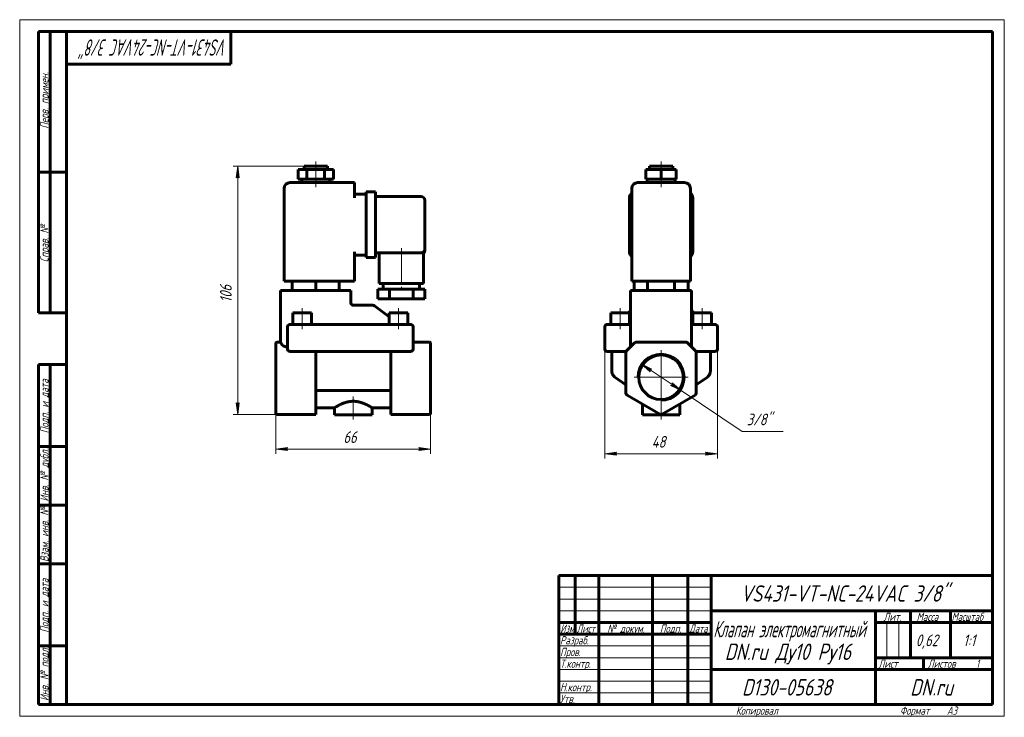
# Model space of a CAD drawing. Header units: millimetres. Extents: x 0 to 420, y 0 to 297.
import ezdxf

# ---------------------------------------------------------------- set-up
doc = ezdxf.new("R2010")
doc.units = ezdxf.units.MM
for name, pattern in [('K5LT_AXLED', [19.5, 15, -1.5, 1.5, -1.5]), ('K5LT_BASIC', [0]), ('K5LT_THIN', [0])]:
    doc.linetypes.add(name, pattern=pattern)
doc.layers.add('Системный слой', color=7, linetype='Continuous')
doc.layers.add('Системный слой (1)', color=251, linetype='Continuous', true_color=0x6c6c6c)
doc.styles.add('KDIMTEXTSTYLE', font='GOST_AU.SHX', dxfattribs={"width": 0.96, "oblique": 15, "height": 5})
doc.styles.add('KTEXTSTYLE', font='GOST_AU.SHX', dxfattribs={"width": 0.96, "height": 5})
doc.dimstyles.new('KDIMSTYLE (1.00)', dxfattribs={"dimtxt": 5, "dimasz": 1, "dimexe": 2, "dimexo": 0, "dimgap": 1, "dimtad": 1, "dimtxsty": 'KDIMTEXTSTYLE', "dimsah": 1, "dimcen": 0, "dimdle": 1, "dimadec": 0, "dimazin": 0, "dimtfac": 0.667, "dimtmove": 0, "dimatfit": 3, "dimfxl": 1, "dimtvp": 1, "dimtolj": 1, "dimtzin": 0, "dimarcsym": 0})

# ---------------------------------------------------------------- blocks, each defined once
blk = doc.blocks.new('U0')
at = {"layer": 'Системный слой (1)', "color": 150, "linetype": 'K5LT_BASIC', "lineweight": 60, "true_color": 0x0080ff}
for p, q in [((286.6, 173.33), (286.6, 173.35)), ((286.64, 173.08), (286.6, 173.33)), ((286.68, 172.98), (286.64, 173.08)), ((286.7, 172.94), (286.68, 172.98)), ((286.71, 172.92), (286.7, 172.94)), ((286.71, 172.91), (286.71, 172.92)), ((286.72, 172.91), (286.71, 172.91)), ((286.72, 172.9), (286.72, 172.91)), ((286.72, 172.89), (286.72, 172.9)), ((286.72, 172.9), (286.72, 172.9)), ((286.72, 172.9), (286.72, 172.9)), ((286.72, 172.9), (286.72, 172.9)), ((286.72, 172.9), (286.72, 172.9)), ((286.72, 172.9), (286.72, 172.9)), ((286.72, 172.9), (286.72, 172.9)), ((286.72, 172.9), (286.72, 172.9)), ((286.72, 172.9), (286.72, 172.9)), ((286.72, 172.9), (286.72, 172.9)), ((286.72, 172.9), (286.72, 172.9)), ((286.72, 172.9), (286.72, 172.9)), ((286.72, 172.9), (286.72, 172.9)), ((286.77, 172.83), (286.72, 172.89))]:
    blk.add_line(p, q, dxfattribs=at)
blk = doc.blocks.new('U1')
at = {"layer": 'Системный слой (1)', "color": 150, "linetype": 'K5LT_BASIC', "lineweight": 60, "true_color": 0x0080ff}
for p, q in [((258.6, 155.52), (258.6, 155.45)), ((258.6, 155.28), (258.6, 155.15))]:
    blk.add_line(p, q, dxfattribs=at)
blk = doc.blocks.new('U2')
at = {"layer": 'Системный слой (1)', "color": 150, "linetype": 'K5LT_BASIC', "lineweight": 60, "true_color": 0x0080ff}
for p, q in [((260.43, 172.83), (260.48, 172.89)), ((260.48, 172.89), (260.49, 172.9)), ((260.49, 172.91), (260.5, 172.92)), ((260.49, 172.9), (260.49, 172.91)), ((260.49, 172.91), (260.49, 172.91)), ((260.49, 172.9), (260.49, 172.9)), ((260.49, 172.9), (260.49, 172.9)), ((260.49, 172.9), (260.49, 172.9)), ((260.49, 172.9), (260.49, 172.9)), ((260.49, 172.9), (260.49, 172.9)), ((260.49, 172.9), (260.49, 172.9)), ((260.49, 172.9), (260.49, 172.9)), ((260.49, 172.9), (260.49, 172.9)), ((260.49, 172.9), (260.49, 172.9)), ((260.49, 172.9), (260.49, 172.9)), ((260.49, 172.9), (260.49, 172.9)), ((260.49, 172.9), (260.49, 172.9)), ((260.5, 172.92), (260.51, 172.94)), ((260.51, 172.94), (260.53, 172.98)), ((260.53, 172.98), (260.56, 173.08)), ((260.56, 173.08), (260.6, 173.33)), ((260.6, 173.33), (260.6, 173.35))]:
    blk.add_line(p, q, dxfattribs=at)
blk = doc.blocks.new('U3')
at = {"layer": 'Системный слой (1)', "color": 150, "linetype": 'K5LT_BASIC', "lineweight": 60, "true_color": 0x0080ff}
for p, q in [((288.6, 155.52), (288.6, 155.45)), ((288.6, 155.28), (288.6, 155.15))]:
    blk.add_line(p, q, dxfattribs=at)
blk = doc.blocks.new('U4')
at = {"layer": 'Системный слой (1)', "color": 150, "linetype": 'K5LT_BASIC', "lineweight": 60, "true_color": 0x0080ff}
for p, q in [((286.6, 181.57), (286.6, 173.35)), ((286.6, 173.35), (286.6, 157.57))]:
    blk.add_line(p, q, dxfattribs=at)
blk = doc.blocks.new('U5')
at = {"layer": 'Системный слой (1)', "color": 30, "linetype": 'K5LT_AXLED', "lineweight": 18, "true_color": 0xff8000}
for q in [(273.6, 156.07), (262.1, 144.57), (285.1, 144.57), (273.6, 133.07)]:
    blk.add_line((273.6, 144.57), q, dxfattribs=at)
blk = doc.blocks.new('D0')
at = {"layer": 'Системный слой (1)'}
for points in [[(249.6, 111.96), (254.6, 112.61), (254.1, 111.96), (254.6, 111.3)], [(292.6, 111.3), (297.6, 111.96), (292.6, 112.61), (293.1, 111.96)]]:
    blk.add_hatch(color=7, dxfattribs=at).paths.add_polyline_path(points)
at = {"layer": 'Системный слой (1)', "color": 7, "linetype": 'K5LT_THIN', "lineweight": 18}
for p, q in [((249.6, 161.32), (249.6, 109.96)), ((297.6, 161.32), (297.6, 109.96)), ((249.6, 111.96), (254.6, 112.61)), ((254.6, 111.3), (249.6, 111.96)), ((254.6, 112.61), (254.1, 111.96)), ((254.1, 111.96), (254.6, 111.3)), ((293.1, 111.96), (292.6, 112.61)), ((292.6, 112.61), (297.6, 111.96)), ((297.6, 111.96), (292.6, 111.3)), ((292.6, 111.3), (293.1, 111.96))]:
    blk.add_line(p, q, dxfattribs=at)
blk.add_wipeout([(269.58, 112.96), (269.58, 120.34), (277.3, 120.34), (277.3, 112.96)]).dxf.layer = 'Системный слой (1)'
blk.add_line((249.6, 111.96), (297.6, 111.96), dxfattribs=at)
at = {"layer": 'Системный слой (1)', "color": 7, "insert": (269.58, 119.54), "char_height": 5, "attachment_point": 1, "style": 'KTEXTSTYLE'}
blk.add_mtext('\\H5.0;\\W1.000;\\Q15;\\Q15;\\W0.965;48', dxfattribs=at)
blk = doc.blocks.new('KDIMARROW_01')
at = {"layer": 'Системный слой'}
blk.add_hatch(color=0, dxfattribs=at).paths.add_polyline_path([(-5, -0.66), (0, 0), (-5, 0.66), (-4.5, 0)])
at = {"layer": 'Системный слой', "color": 0, "linetype": 'K5LT_THIN', "lineweight": 18}
for p, q in [((-4.5, 0), (-5, 0.66)), ((-5, 0.66), (0, 0)), ((0, 0), (-5, -0.66)), ((-5, -0.66), (-4.5, 0))]:
    blk.add_line(p, q, dxfattribs=at)
at = {"layer": 'Системный слой (1)', "color": 0, "linetype": 'K5LT_THIN', "lineweight": 18}
blk.add_line((109.29, 144.57), (108.29, 144.57), dxfattribs=at)
blk = doc.blocks.new('D1')
at = {"layer": 'Системный слой (1)'}
for points in [[(269.61, 148.03), (265.08, 150.26), (268.87, 146.93), (268.83, 147.76)], [(282.12, 138.87), (278.33, 142.2), (278.38, 141.37), (277.6, 141.1)]]:
    blk.add_hatch(color=7, dxfattribs=at).paths.add_polyline_path(points)
at = {"layer": 'Системный слой (1)', "color": 7, "linetype": 'K5LT_THIN', "lineweight": 18}
for p, q in [((265.08, 150.26), (269.61, 148.03)), ((268.87, 146.93), (265.08, 150.26)), ((265.08, 150.26), (282.12, 138.87)), ((269.61, 148.03), (268.83, 147.76)), ((268.83, 147.76), (268.87, 146.93)), ((277.6, 141.1), (278.38, 141.37)), ((282.12, 138.87), (277.6, 141.1)), ((278.38, 141.37), (278.33, 142.2)), ((278.33, 142.2), (282.12, 138.87))]:
    blk.add_line(p, q, dxfattribs=at)
blk.add_wipeout([(310.12, 122.49), (310.12, 129.87), (323.17, 129.87), (323.17, 122.49)]).dxf.layer = 'Системный слой (1)'
for p, q in [((282.12, 138.87), (308.12, 121.49)), ((308.12, 121.49), (325.71, 121.49))]:
    blk.add_line(p, q, dxfattribs=at)
at = {"layer": 'Системный слой (1)', "color": 7, "insert": (310.12, 129.08), "char_height": 5, "attachment_point": 1, "style": 'KTEXTSTYLE'}
blk.add_mtext('\\H5.0;\\W1.000;\\Q15;\\Q15;\\W0.965;3/8"', dxfattribs=at)
blk = doc.blocks.new('U6')
at = {"layer": 'Системный слой (1)', "color": 150, "linetype": 'K5LT_BASIC', "lineweight": 60, "true_color": 0x0080ff}
for p, q in [((126.29, 131.57), (134.29, 131.57)), ((150.29, 131.57), (158.29, 131.57))]:
    blk.add_line(p, q, dxfattribs=at)
blk = doc.blocks.new('U7')
at = {"layer": 'Системный слой (1)', "color": 150, "linetype": 'K5LT_BASIC', "lineweight": 60, "true_color": 0x0080ff}
for p, q in [((172.79, 199.07), (172.79, 199.07)), ((172.79, 199.07), (172.79, 198.68)), ((172.79, 198.68), (172.79, 198.68)), ((172.79, 198.68), (172.79, 198.68))]:
    blk.add_line(p, q, dxfattribs=at)
blk = doc.blocks.new('D2')
at = {"layer": 'Системный слой (1)'}
for points in [[(109.29, 113.96), (114.29, 114.61), (113.79, 113.96), (114.29, 113.3)], [(175.29, 113.96), (170.29, 114.61), (170.79, 113.96), (170.29, 113.3)]]:
    blk.add_hatch(color=7, dxfattribs=at).paths.add_polyline_path(points)
at = {"layer": 'Системный слой (1)', "color": 7, "linetype": 'K5LT_THIN', "lineweight": 18}
for p, q in [((109.29, 129.29), (109.29, 111.96)), ((175.29, 129.29), (175.29, 111.96)), ((109.29, 113.96), (114.29, 114.61)), ((114.29, 113.3), (109.29, 113.96)), ((114.29, 114.61), (113.79, 113.96)), ((113.79, 113.96), (114.29, 113.3)), ((170.79, 113.96), (170.29, 114.61)), ((170.29, 114.61), (175.29, 113.96)), ((175.29, 113.96), (170.29, 113.3)), ((170.29, 113.3), (170.79, 113.96))]:
    blk.add_line(p, q, dxfattribs=at)
blk.add_wipeout([(138.08, 114.96), (138.08, 122.34), (146.17, 122.34), (146.17, 114.96)]).dxf.layer = 'Системный слой (1)'
blk.add_line((109.29, 113.96), (175.29, 113.96), dxfattribs=at)
at = {"layer": 'Системный слой (1)', "color": 7, "insert": (138.08, 121.54), "char_height": 5, "attachment_point": 1, "style": 'KTEXTSTYLE'}
blk.add_mtext('\\H5.0;\\W1.000;\\Q15;\\Q15;\\W0.965;66', dxfattribs=at)
blk = doc.blocks.new('D3')
at = {"layer": 'Системный слой (1)'}
for points in [[(93.69, 229.57), (93.03, 234.57), (92.37, 229.57), (93.03, 230.07)], [(93.03, 128.72), (93.69, 133.72), (93.03, 133.22), (92.37, 133.72)]]:
    blk.add_hatch(color=7, dxfattribs=at).paths.add_polyline_path(points)
at = {"layer": 'Системный слой (1)', "color": 7, "linetype": 'K5LT_THIN', "lineweight": 18}
for p, q in [((121.29, 234.57), (91.03, 234.57)), ((92.37, 229.57), (93.03, 234.57)), ((93.03, 234.57), (93.69, 229.57)), ((93.03, 230.07), (92.37, 229.57)), ((93.69, 229.57), (93.03, 230.07)), ((93.03, 128.72), (92.37, 133.72)), ((92.37, 133.72), (93.03, 133.22)), ((93.03, 133.22), (93.69, 133.72)), ((93.69, 133.72), (93.03, 128.72)), ((118.04, 128.72), (91.03, 128.72))]:
    blk.add_line(p, q, dxfattribs=at)
blk.add_wipeout([(92.03, 176.43), (84.65, 176.43), (84.65, 186.44), (92.03, 186.44)]).dxf.layer = 'Системный слой (1)'
blk.add_line((93.03, 234.57), (93.03, 128.72), dxfattribs=at)
at = {"layer": 'Системный слой (1)', "color": 7, "insert": (85.45, 176.43), "char_height": 5, "attachment_point": 1, "rotation": 90, "style": 'KTEXTSTYLE'}
blk.add_mtext('\\H5.0;\\W1.000;\\Q15;\\Q15;\\W0.965;106', dxfattribs=at)
blk = doc.blocks.new('U8')
at = {"color": 7, "linetype": 'K5LT_THIN', "lineweight": 18}
for p, q in [((0, 0), (0, 297)), ((0, 297), (420, 297)), ((420, 297), (420, 0)), ((230, 55), (295, 55)), ((230, 50), (295, 50)), ((230, 45), (295, 45)), ((369.96, 25), (369.96, 40)), ((374.98, 25), (374.98, 40)), ((230, 30), (295, 30)), ((230, 25), (295, 25)), ((230, 20), (295, 20)), ((230, 15), (295, 15)), ((230, 10), (295, 10)), ((420, 0), (0, 0))]:
    blk.add_line(p, q, dxfattribs=at)
at = {"color": 150, "linetype": 'K5LT_BASIC', "lineweight": 60, "true_color": 0x0080ff}
for p, q in [((8, 172), (8, 292)), ((20, 292), (8, 292)), ((13, 172), (13, 292)), ((20, 5), (20, 292)), ((20, 292), (415, 292)), ((90, 292), (90, 278)), ((415, 292), (415, 5)), ((90, 278), (20, 278)), ((20, 232), (8, 232)), ((20, 172), (8, 172)), ((8, 5), (8, 150)), ((20, 150), (8, 150)), ((13, 5), (13, 150)), ((20, 115), (8, 115)), ((20, 90), (8, 90)), ((20, 65), (8, 65)), ((230, 60), (415, 60)), ((230, 5), (230, 60)), ((237, 35), (237, 60)), ((247, 5), (247, 60)), ((270, 5), (270, 60)), ((285, 5), (285, 60)), ((295, 5), (295, 60)), ((295, 45), (415, 45)), ((365, 5), (365, 45)), ((380, 25), (380, 45)), ((397, 25), (397, 45)), ((230, 40), (295, 40)), ((365, 40), (380, 40)), ((380, 40), (415, 40)), ((230, 35), (295, 35)), ((20, 30), (8, 30)), ((365, 25), (415, 25)), ((385.57, 20), (385.57, 25)), ((295, 20), (365, 20)), ((365, 20), (415, 20)), ((20, 5), (8, 5)), ((415, 5), (20, 5))]:
    blk.add_line(p, q, dxfattribs=at)
at = {"color": 7, "attachment_point": 1, "style": 'KTEXTSTYLE'}
for s, insert, char_height, rotation in [('\\H5.0;\\W1.000;\\Q15;\\Q15;\\W0.673;\\H7.00;VS431-VT-NC-24VAC 3/8"', (88.62, 281.64), 7, 180), ('\\H5.0;\\W1.000;\\Q15;\\Q15;\\W0.965;\\H3.50;Перв. примен.', (8.82, 250.52), 3.5, 90), ('\\H5.0;\\W1.000;\\Q15;\\Q15;\\W0.965;\\H3.50;Справ. №', (8.82, 193.63), 3.5, 90), ('\\H5.0;\\W1.000;\\Q15;\\Q15;\\W0.965;\\H3.50;Подп. и дата', (8.82, 120.66), 3.5, 90), ('\\H5.0;\\W1.000;\\Q15;\\Q15;\\W0.965;\\H3.50;Инв. № дубл.', (8.82, 91.57), 3.5, 90), ('\\H5.0;\\W1.000;\\Q15;\\Q15;\\W0.965;\\H3.50;Взам. инв. №', (8.82, 65.8), 3.5, 90), ('\\H5.0;\\W1.000;\\Q15;\\Q15;\\W0.965;\\H3.50;Подп. и дата', (8.82, 35.66), 3.5, 90), ('\\H5.0;\\W1.000;\\Q15;\\Q15;\\W0.965;\\H3.50;Инв. № подл.', (8.82, 6.57), 3.5, 90)]:
    blk.add_mtext(s, dxfattribs=dict(at, insert=insert, char_height=char_height, rotation=rotation))
for s, insert, char_height in [('\\H5.0;\\W1.000;\\Q15;\\Q15;\\W0.965;\\H7.00;VS431-VT-NC-24VAC 3/8"', (307.52, 55.86), 7), ('\\H5.0;\\W1.000;\\Q15;\\Q15;\\W0.965;\\H3.50;Лит.', (368.47, 44.18), 3.5), ('\\H5.0;\\W1.000;\\Q15;\\Q15;\\W0.965;\\H3.50;Масса', (382.58, 44.18), 3.5), ('\\H5.0;\\W1.000;\\Q15;\\Q15;\\W0.930;\\H3.50;Масштаб', (397.52, 44.18), 3.5), ('\\H5.0;\\W1.000;\\Q15;\\Q15;\\W0.784;\\H3.50;Изм.', (230.62, 39.18), 3.5), ('\\H5.0;\\W1.000;\\Q15;\\Q15;\\W0.799;\\H3.50;Лист', (237.61, 39.18), 3.5), ('\\H5.0;\\W1.000;\\Q15;\\Q15;\\W0.965;\\H3.50;№ докум.', (250.63, 39.18), 3.5), ('\\H5.0;\\W1.000;\\Q15;\\Q15;\\W0.965;\\H3.50;Подп.', (273.1, 39.18), 3.5), ('\\H5.0;\\W1.000;\\Q15;\\Q15;\\W0.799;\\H3.50;Дата', (285.61, 39.18), 3.5), ('\\H5.0;\\W1.000;\\Q15;\\Q15;\\W0.672;\\H7.00;Клапан электромагнитный', (295.88, 40.69), 7), ('\\H5.0;\\W1.000;\\Q15;\\Q15;\\W0.965;\\H3.50;Разраб.', (230.5, 34.18), 3.5), ('\\H5.0;\\W1.000;\\Q15;\\Q15;\\W0.965;0,62', (382.23, 34.9), 5), ('\\H5.0;\\W1.000;\\Q15;\\Q15;\\W0.965;{\\c16711680;1:1}', (402.44, 34.9), 5), ('\\H5.0;\\W1.000;\\Q15;\\Q15;\\W0.965;\\H7.00;DN.ru Ду10 Ру16', (300.76, 31.02), 7), ('\\H5.0;\\W1.000;\\Q15;\\Q15;\\W0.965;\\H3.50;Пров.', (230.5, 29.18), 3.5), ('\\H5.0;\\W1.000;\\Q15;\\Q15;\\W0.965;\\H3.50;Т.контр.', (230.5, 24.18), 3.5), ('\\H5.0;\\W1.000;\\Q15;\\Q15;\\W0.965;\\H3.50;Лист', (366.32, 24.18), 3.5), ('\\H5.0;\\W1.000;\\Q15;\\Q15;\\W0.965;\\H3.50;Листов', (387.36, 24.18), 3.5), ('\\H5.0;\\W1.000;\\Q15;\\Q15;\\W0.965;\\H3.50;1', (407.91, 24.18), 3.5), ('\\H5.0;\\W1.000;\\Q15;\\Q15;\\W0.965;\\H3.50;Н.контр.', (230.5, 14.18), 3.5), ('\\H5.0;\\W1.000;\\Q15;\\Q15;\\W0.965;\\H7.00;D130-05638', (308.08, 15.86), 7), ('\\H5.0;\\W1.000;\\Q15;\\Q15;\\W0.965;\\H7.00;DN.ru', (379.84, 15.86), 7), ('\\H5.0;\\W1.000;\\Q15;\\Q15;\\W0.965;\\H3.50;Утв.', (230.5, 9.18), 3.5), ('\\H5.0;\\W1.000;\\Q15;\\Q15;\\W0.965;\\H3.50;Копировал', (305.5, 4.18), 3.5), ('\\H5.0;\\W1.000;\\Q15;\\Q15;\\W0.965;\\H3.50;Формат', (375.5, 4.18), 3.5), ('\\H5.0;\\W1.000;\\Q15;\\Q15;\\W0.965;\\H3.50;A3', (395.5, 4.18), 3.5)]:
    blk.add_mtext(s, dxfattribs=dict(at, insert=insert, char_height=char_height))

msp = doc.modelspace()

# ---------------------------------------------------------------- linework, layer by layer
at = {"layer": 'Системный слой (1)', "color": 30, "linetype": 'K5LT_AXLED', "lineweight": 18, "true_color": 0xff8000}
for p, q in [((126.294, 231.065), (126.294, 236.565)), ((273.603, 231.065), (273.603, 236.565)), ((126.294, 225.565), (126.294, 231.065)), ((273.603, 225.565), (273.603, 231.065)), ((162.794, 199.565), (162.794, 180.065)), ((120.544, 165.065), (120.544, 174.065)), ((161.544, 165.065), (161.544, 174.065)), ((256.103, 165.065), (256.103, 174.065)), ((291.103, 165.065), (291.103, 174.065)), ((142.294, 136.318), (142.294, 126.565)), ((273.603, 126.565), (273.603, 136.318))]:
    msp.add_line(p, q, dxfattribs=at)
at = {"layer": 'Системный слой (1)', "color": 150, "linetype": 'K5LT_BASIC', "lineweight": 60, "true_color": 0x0080ff}
for p, q in [((118.794, 229.065), (118.794, 233.065)), ((118.794, 233.065), (122.544, 233.065)), ((121.294, 234.565), (131.294, 234.565)), ((121.294, 233.065), (121.294, 234.565)), ((122.544, 233.065), (130.044, 233.065)), ((122.544, 229.065), (122.544, 233.065)), ((130.044, 233.065), (133.794, 233.065)), ((130.044, 229.065), (130.044, 233.065)), ((131.294, 233.065), (131.294, 234.565)), ((133.794, 229.065), (133.794, 233.065)), ((267.108, 233.065), (273.603, 233.065)), ((267.108, 229.065), (267.108, 233.065)), ((268.603, 234.565), (278.603, 234.565)), ((268.603, 233.065), (268.603, 234.565)), ((273.603, 229.065), (273.603, 233.065)), ((273.603, 233.065), (280.098, 233.065)), ((278.603, 233.065), (278.603, 234.565)), ((280.098, 229.065), (280.098, 233.065)), ((142.794, 227.565), (115.294, 227.565)), ((118.794, 229.065), (122.544, 229.065)), ((120.294, 227.565), (120.294, 229.065)), ((122.544, 229.065), (130.044, 229.065)), ((130.044, 229.065), (133.794, 229.065)), ((132.294, 227.565), (132.294, 229.065)), ((142.794, 227.565), (142.794, 225.065)), ((283.603, 227.565), (263.603, 227.565)), ((267.108, 229.065), (273.603, 229.065)), ((267.603, 227.565), (267.603, 229.065)), ((273.603, 229.065), (280.098, 229.065)), ((279.603, 227.565), (279.603, 229.065)), ((112.794, 185.565), (112.794, 225.065)), ((142.794, 221.065), (142.794, 225.065)), ((147.794, 221.065), (147.794, 223.565)), ((147.794, 223.565), (151.794, 223.565)), ((151.794, 223.565), (151.794, 221.065)), ((261.103, 185.565), (261.103, 225.065)), ((286.103, 185.565), (286.103, 225.065)), ((142.794, 222.565), (147.794, 222.565)), ((147.794, 221.065), (147.794, 198.065)), ((151.794, 221.565), (171.294, 221.565)), ((151.794, 221.065), (151.794, 198.065)), ((172.794, 220.065), (172.794, 199.065)), ((260.103, 198.065), (260.103, 221.065)), ((287.103, 221.065), (287.103, 198.065)), ((142.794, 185.565), (142.794, 198.065)), ((147.794, 195.565), (147.794, 198.065)), ((151.794, 198.065), (151.794, 195.565)), ((151.794, 197.565), (171.294, 197.565)), ((153.294, 197.565), (153.294, 184.565)), ((171.294, 197.565), (172.294, 197.565)), ((172.294, 197.565), (172.294, 184.565)), ((172.794, 199.065), (172.794, 198.683)), ((172.794, 198.807), (172.794, 198.822)), ((172.794, 198.683), (172.794, 198.683)), ((172.794, 198.683), (172.794, 198.683)), ((142.794, 196.565), (147.794, 196.565)), ((147.794, 195.565), (151.794, 195.565)), ((115.294, 185.565), (112.794, 185.565)), ((115.294, 185.565), (142.794, 185.565)), ((116.294, 185.565), (116.294, 181.565)), ((126.294, 185.565), (126.294, 181.565)), ((136.294, 185.565), (136.294, 181.565)), ((263.603, 185.565), (261.103, 185.565)), ((262.056, 185.565), (262.056, 181.565)), ((263.603, 185.565), (283.603, 185.565)), ((267.829, 185.565), (267.829, 181.565)), ((279.376, 185.565), (279.376, 181.565)), ((286.103, 185.565), (283.603, 185.565)), ((285.15, 185.565), (285.15, 181.565)), ((111.294, 181.565), (111.294, 159.565)), ((111.294, 181.565), (113.794, 181.565)), ((138.794, 181.565), (113.794, 181.565)), ((138.794, 181.565), (141.294, 181.565)), ((141.294, 181.565), (141.294, 176.055)), ((152.794, 182.065), (152.794, 178.065)), ((157.794, 182.065), (152.794, 182.065)), ((172.294, 184.565), (153.294, 184.565)), ((155.044, 184.565), (155.044, 182.065)), ((167.794, 182.065), (157.794, 182.065)), ((157.794, 182.065), (157.794, 178.065)), ((167.794, 182.065), (167.794, 178.065)), ((172.794, 182.065), (167.794, 182.065)), ((170.544, 184.565), (170.544, 182.065)), ((172.794, 182.065), (172.794, 178.065)), ((260.603, 181.565), (263.103, 181.565)), ((260.603, 181.565), (260.603, 157.565)), ((284.103, 181.565), (263.103, 181.565)), ((284.103, 181.565), (286.603, 181.565)), ((157.794, 178.065), (152.794, 178.065)), ((167.794, 178.065), (157.794, 178.065)), ((172.794, 178.065), (167.794, 178.065)), ((141.294, 176.21), (141.294, 176.055)), ((141.294, 176.055), (141.294, 176.055)), ((141.294, 176.055), (141.294, 176.055)), ((142.294, 175.275), (142.294, 175.275)), ((150.706, 175.275), (142.294, 175.275)), ((151.312, 175.071), (157.544, 170.325)), ((260.487, 172.902), (259.388, 172.065)), ((286.719, 172.902), (287.817, 172.065)), ((116.544, 172.065), (124.544, 172.065)), ((116.544, 167.065), (116.544, 172.065)), ((124.544, 167.065), (124.544, 172.065)), ((157.544, 167.065), (157.544, 172.065)), ((157.544, 172.065), (165.544, 172.065)), ((165.544, 167.065), (165.544, 172.065)), ((252.103, 172.065), (260.103, 172.065)), ((252.103, 167.065), (252.103, 172.065)), ((260.103, 167.065), (260.103, 172.065)), ((287.103, 172.065), (295.103, 172.065)), ((287.103, 167.065), (287.103, 172.065)), ((295.103, 167.065), (295.103, 172.065)), ((114.294, 166.065), (114.294, 156.565)), ((115.294, 167.065), (117.294, 167.065)), ((164.794, 167.065), (117.294, 167.065)), ((164.794, 167.065), (166.794, 167.065)), ((167.794, 156.565), (167.794, 166.065)), ((249.603, 166.065), (249.603, 156.565)), ((250.603, 167.065), (252.603, 167.065)), ((252.603, 167.065), (260.603, 167.065)), ((286.603, 167.065), (294.603, 167.065)), ((294.603, 167.065), (296.603, 167.065)), ((297.603, 166.065), (297.603, 156.565)), ((109.294, 158.919), (109.294, 159.065)), ((109.294, 155.505), (109.294, 158.919)), ((109.294, 155.151), (109.294, 155.505)), ((111.295, 159.565), (109.794, 159.565)), ((113.794, 157.565), (114.294, 157.565)), ((117.294, 155.565), (115.294, 155.565)), ((117.294, 155.565), (164.794, 155.565)), ((126.294, 137.803), (126.294, 155.565)), ((158.294, 137.803), (158.294, 155.565)), ((166.794, 155.565), (164.794, 155.565)), ((167.794, 159.565), (174.794, 159.565)), ((175.294, 159.065), (175.294, 158.919)), ((175.294, 155.505), (175.294, 158.919)), ((175.294, 155.505), (175.294, 155.151)), ((252.603, 155.565), (250.603, 155.565)), ((252.603, 155.565), (252.603, 147.09)), ((252.603, 155.565), (258.603, 155.565)), ((258.603, 155.565), (258.892, 155.855)), ((258.603, 155.565), (258.603, 155.151)), ((262.31, 159.272), (258.896, 155.858)), ((284.189, 159.565), (263.017, 159.565)), ((288.31, 155.858), (284.896, 159.272)), ((288.603, 155.565), (288.313, 155.855)), ((288.603, 155.565), (288.603, 155.565)), ((288.603, 155.565), (288.603, 155.151)), ((288.603, 155.565), (294.603, 155.565)), ((294.603, 155.565), (294.603, 147.09)), ((296.603, 155.565), (294.603, 155.565)), ((109.294, 137.803), (109.294, 155.151)), ((175.294, 137.803), (175.294, 155.151)), ((258.603, 155.151), (258.603, 137.803)), ((288.603, 137.803), (288.603, 155.151)), ((258.603, 141.265), (253.861, 144.647)), ((293.345, 144.647), (288.603, 141.265)), ((127.305, 138.917), (157.282, 138.917)), ((109.294, 137.37), (109.294, 137.803)), ((109.294, 129.287), (109.294, 137.37)), ((126.294, 137.803), (126.294, 136.937)), ((126.294, 128.854), (126.294, 136.937)), ((158.294, 136.937), (158.294, 137.803)), ((158.294, 128.854), (158.294, 136.937)), ((175.294, 137.803), (175.294, 137.37)), ((175.294, 129.287), (175.294, 137.37)), ((259.103, 136.937), (273.103, 128.854)), ((274.103, 128.854), (288.103, 136.937)), ((134.294, 131.565), (134.294, 128.565)), ((150.294, 131.565), (150.294, 128.565)), ((265.603, 133.184), (265.603, 128.565)), ((281.603, 133.184), (281.603, 128.565)), ((109.294, 129.22), (109.294, 129.287)), ((109.794, 128.72), (126.294, 128.72)), ((126.294, 128.854), (126.294, 128.72)), ((150.294, 128.565), (134.294, 128.565)), ((158.294, 128.72), (158.294, 128.854)), ((158.294, 128.72), (174.794, 128.72)), ((175.294, 129.287), (175.294, 129.22)), ((281.603, 128.565), (265.603, 128.565))]:
    msp.add_line(p, q, dxfattribs=at)
msp.add_circle((273.603, 144.565), 9.5, dxfattribs=at)
for centre, radius, start, end in [((115.294, 225.065), 2.5, 90, 180), ((263.603, 225.065), 2.5, 90, 180), ((283.603, 225.065), 2.5, 0, 90), ((262.603, 221.065), 2.5, 126.8699, 180), ((284.603, 221.065), 2.5, 0, 53.1301), ((171.294, 220.065), 1.5, 0, 90), ((171.294, 199.065), 1.5, 270, 0), ((171.294, 199.065), 1.5, 270.44711, 0), ((171.294, 198.683), 1.5, 311.81031, 0), ((262.603, 198.065), 2.5, 180, 233.1301), ((284.603, 198.065), 2.5, 306.8699, 0), ((142.294, 176.275), 1, 180, 270), ((150.706, 174.275), 1, 52.70853, 90), ((115.294, 166.065), 1, 90, 180), ((166.794, 166.065), 1, 0, 90), ((250.603, 166.065), 1, 90, 180), ((296.603, 166.065), 1, 0, 90), ((109.794, 159.065), 0.5, 90, 180), ((115.294, 156.565), 1, 180, 270), ((166.794, 156.565), 1, 270, 0), ((174.794, 159.065), 0.5, 0, 90), ((250.603, 156.565), 1, 180, 270), ((259.603, 155.151), 1, 135, 180), ((263.017, 158.565), 1, 90, 135), ((284.189, 158.565), 1, 45, 90), ((287.603, 155.151), 1, 0, 45), ((296.603, 156.565), 1, 270, 0), ((259.603, 137.803), 1, 180, 240), ((287.603, 137.803), 1, 300, 0), ((109.794, 129.22), 0.5, 180, 270), ((174.794, 129.22), 0.5, 270, 0), ((273.603, 129.72), 1, 240, 300)]:
    msp.add_arc(centre, radius, start, end, dxfattribs=at)
at = {"layer": 'Системный слой (1)', "color": 7, "linetype": 'K5LT_THIN', "lineweight": 18}
msp.add_arc((273.603, 144.565), 10.247, 270, 180, dxfattribs=at)
at = {"layer": 'Системный слой (1)', "color": 150, "linetype": 'K5LT_BASIC', "lineweight": 60, "true_color": 0x0080ff}
for start_param, end_param in [(0.0004646, 0.0005387), (0, 0.0002688), (0.0002688, 0.0004646)]:
    msp.add_ellipse((142.294, 176.055), major_axis=(-1, 0), ratio=0.8913849, start_param=start_param, end_param=end_param, dxfattribs=at)
for points, knots in [([(172.794, 198.683), (172.794, 198.683), (172.794, 198.683), (172.794, 198.679), (172.794, 198.675), (172.793, 198.667), (172.793, 198.663), (172.793, 198.65), (172.793, 198.641), (172.792, 198.616), (172.791, 198.599), (172.788, 198.548), (172.784, 198.514), (172.771, 198.415), (172.758, 198.35), (172.722, 198.221), (172.7, 198.158), (172.648, 198.035), (172.618, 197.975), (172.549, 197.86), (172.511, 197.805), (172.428, 197.7), (172.384, 197.651), (172.329, 197.598), (172.322, 197.592), (172.314, 197.584), (172.313, 197.583), (172.306, 197.577), (172.3, 197.571), (172.294, 197.565)], [0.0015295, 0.0015295, 0.0015295, 0.0015295, 0.0061182, 0.0061182, 0.146493, 0.146493, 0.2975747, 0.2975747, 0.599738, 0.599738, 1.2040646, 1.2040646, 2.4127178, 2.4127178, 4.7757915, 4.7757915, 7.1589078, 7.1589078, 9.54946, 9.54946, 11.9358385, 11.9358385, 14.3022232, 14.3022232, 14.6500446, 14.6500446, 14.6901943, 14.6901943, 14.9968073, 14.9968073, 14.9968073, 14.9968073]), ([(172.794, 198.683), (172.794, 198.683), (172.794, 198.683), (172.794, 198.679), (172.794, 198.675), (172.793, 198.667), (172.793, 198.662), (172.793, 198.658), (172.793, 198.658), (172.793, 198.648), (172.793, 198.639), (172.792, 198.612), (172.791, 198.594), (172.787, 198.54), (172.783, 198.504), (172.769, 198.402), (172.755, 198.337), (172.718, 198.209), (172.696, 198.146), (172.642, 198.023), (172.611, 197.963), (172.542, 197.849), (172.503, 197.794), (172.419, 197.69), (172.374, 197.641), (172.323, 197.592), (172.319, 197.588), (172.311, 197.581), (172.307, 197.577), (172.303, 197.574)], [0.0042382, 0.0042382, 0.0042382, 0.0042382, 0.0127147, 0.0127147, 0.1526946, 0.1526946, 0.3017981, 0.3017981, 0.3138657, 0.3138657, 0.636208, 0.636208, 1.2808924, 1.2808924, 2.5702613, 2.5702613, 4.9372312, 4.9372312, 7.3230303, 7.3230303, 9.7140965, 9.7140965, 12.1012467, 12.1012467, 14.4681782, 14.4681782, 14.6506356, 14.6506356, 14.8464861, 14.8464861, 14.8464861, 14.8464861]), ([(172.794, 198.683), (172.794, 198.676), (172.794, 198.669), (172.793, 198.655), (172.793, 198.647), (172.793, 198.631), (172.792, 198.623), (172.792, 198.608), (172.791, 198.6), (172.79, 198.583), (172.79, 198.574), (172.789, 198.566)], [0, 0, 0, 0, 0.8773534, 0.8773534, 1.8773534, 1.8773534, 2.8773534, 2.8773534, 3.8773534, 3.8773534, 5, 5, 5, 5]), ([(172.794, 198.683), (172.794, 198.676), (172.794, 198.669), (172.793, 198.655), (172.793, 198.647), (172.793, 198.631), (172.792, 198.623), (172.792, 198.607), (172.791, 198.599), (172.79, 198.583), (172.79, 198.574), (172.789, 198.565)], [0, 0, 0, 0, 0.8742674, 0.8742674, 1.8742674, 1.8742674, 2.8742674, 2.8742674, 3.8742674, 3.8742674, 5, 5, 5, 5]), ([(141.294, 176.275), (141.294, 176.273), (141.294, 176.271), (141.294, 176.267), (141.294, 176.265), (141.294, 176.26), (141.294, 176.258), (141.294, 176.254), (141.294, 176.252), (141.294, 176.248), (141.294, 176.246), (141.294, 176.244)], [0, 0, 0, 0, 0.4, 0.4, 0.8, 0.8, 1.2, 1.2, 1.6, 1.6, 2, 2, 2, 2]), ([(142.294, 175.275), (142.248, 175.275), (142.202, 175.278), (142.111, 175.291), (142.066, 175.3), (141.976, 175.325), (141.933, 175.341), (141.847, 175.379), (141.805, 175.401), (141.726, 175.451), (141.687, 175.478), (141.615, 175.539), (141.58, 175.573), (141.516, 175.644), (141.487, 175.682), (141.434, 175.762), (141.41, 175.804), (141.37, 175.89), (141.352, 175.934), (141.333, 175.996), (141.328, 176.013), (141.321, 176.041), (141.319, 176.052), (141.316, 176.066), (141.315, 176.071), (141.311, 176.087), (141.309, 176.1), (141.302, 176.144), (141.298, 176.175), (141.295, 176.22), (141.294, 176.234), (141.294, 176.257), (141.294, 176.266), (141.294, 176.275)], [0, 0, 0, 0, 1.6624192, 1.6624192, 3.3349157, 3.3349157, 5.0249818, 5.0249818, 6.7270673, 6.7270673, 8.4343305, 8.4343305, 10.1659047, 10.1659047, 11.9074943, 11.9074943, 13.6438397, 13.6438397, 15.3628677, 15.3628677, 16.0056146, 16.0056146, 16.4033081, 16.4033081, 16.5598581, 16.5598581, 17.0217443, 17.0217443, 18.1702238, 18.1702238, 18.6626588, 18.6626588, 19, 19, 19, 19]), ([(111.423, 159.272), (111.421, 159.278), (111.417, 159.288), (111.412, 159.303), (111.407, 159.318), (111.402, 159.332), (111.397, 159.346), (111.392, 159.359), (111.387, 159.372), (111.382, 159.385), (111.377, 159.397), (111.372, 159.41), (111.366, 159.425), (111.358, 159.443), (111.35, 159.463), (111.342, 159.481), (111.334, 159.497), (111.327, 159.512), (111.319, 159.529), (111.31, 159.545), (111.303, 159.557), (111.298, 159.564), (111.296, 159.565), (111.295, 159.565)], [0, 0, 0, 0, 0.0292172, 0.0580562, 0.0866288, 0.1147828, 0.1427663, 0.1704726, 0.1980395, 0.2253545, 0.2525879, 0.2825013, 0.3151604, 0.3624693, 0.4216852, 0.4807683, 0.5279377, 0.5796443, 0.6515114, 0.7415329, 0.8313889, 0.916829, 1, 1, 1, 1]), ([(253.861, 144.647), (253.86, 144.648), (253.859, 144.648), (253.852, 144.653), (253.845, 144.658), (253.83, 144.669), (253.822, 144.675), (253.798, 144.693), (253.782, 144.705), (253.734, 144.743), (253.702, 144.768), (253.609, 144.846), (253.549, 144.901), (253.397, 145.052), (253.308, 145.152), (253.144, 145.365), (253.069, 145.477), (252.935, 145.711), (252.875, 145.833), (252.773, 146.084), (252.731, 146.213), (252.664, 146.474), (252.639, 146.606), (252.61, 146.85), (252.603, 146.961), (252.603, 147.078), (252.603, 147.084), (252.603, 147.09)], [0.0044965, 0.0044965, 0.0044965, 0.0044965, 0.017986, 0.017986, 0.178024, 0.178024, 0.3695374, 0.3695374, 0.7525644, 0.7525644, 1.5186183, 1.5186183, 3.050726, 3.050726, 5.5772136, 5.5772136, 8.1265174, 8.1265174, 10.6872087, 10.6872087, 13.2430992, 13.2430992, 15.7874058, 15.7874058, 17.8878391, 17.8878391, 17.9990735, 17.9990735, 17.9990735, 17.9990735]), ([(293.345, 144.647), (293.345, 144.648), (293.346, 144.648), (293.353, 144.653), (293.36, 144.658), (293.375, 144.669), (293.383, 144.675), (293.408, 144.693), (293.424, 144.705), (293.472, 144.743), (293.504, 144.768), (293.597, 144.846), (293.656, 144.901), (293.809, 145.052), (293.897, 145.152), (294.061, 145.365), (294.136, 145.477), (294.271, 145.711), (294.33, 145.833), (294.432, 146.084), (294.475, 146.213), (294.542, 146.474), (294.567, 146.606), (294.595, 146.85), (294.602, 146.961), (294.603, 147.078), (294.603, 147.084), (294.603, 147.09)], [0.0044965, 0.0044965, 0.0044965, 0.0044965, 0.017986, 0.017986, 0.178024, 0.178024, 0.3695374, 0.3695374, 0.7525644, 0.7525644, 1.5186183, 1.5186183, 3.050726, 3.050726, 5.5772136, 5.5772136, 8.1265174, 8.1265174, 10.6872087, 10.6872087, 13.2430992, 13.2430992, 15.7874058, 15.7874058, 17.8878391, 17.8878391, 17.9990735, 17.9990735, 17.9990735, 17.9990735]), ([(253.861, 144.647), (253.857, 144.649), (253.854, 144.652), (253.846, 144.657), (253.842, 144.661), (253.829, 144.67), (253.821, 144.676), (253.8, 144.692), (253.786, 144.702), (253.759, 144.723), (253.746, 144.733), (253.708, 144.763), (253.684, 144.783), (253.66, 144.803)], [0, 0, 0, 0, 0.3704807, 0.3704807, 0.9262016, 0.9262016, 1.8524033, 1.8524033, 3.4524033, 3.4524033, 5.0524033, 5.0524033, 8, 8, 8, 8]), ([(293.345, 144.647), (293.348, 144.649), (293.351, 144.652), (293.359, 144.657), (293.364, 144.661), (293.377, 144.67), (293.384, 144.676), (293.406, 144.692), (293.419, 144.702), (293.446, 144.723), (293.46, 144.733), (293.497, 144.763), (293.521, 144.783), (293.545, 144.803)], [0, 0, 0, 0, 0.3704798, 0.3704798, 0.9261996, 0.9261996, 1.8523992, 1.8523992, 3.4523992, 3.4523992, 5.0523992, 5.0523992, 8, 8, 8, 8]), ([(127.305, 138.917), (127.275, 138.917), (127.216, 138.918), (127.126, 138.924), (127.033, 138.935), (126.937, 138.952), (126.838, 138.976), (126.738, 139.008), (126.641, 139.046), (126.552, 139.089), (126.472, 139.134), (126.404, 139.179), (126.345, 139.222), (126.31, 139.251), (126.294, 139.265)], [0, 0, 0, 0, 0.0795486, 0.161083, 0.2446178, 0.3335514, 0.4257826, 0.5220428, 0.6187692, 0.7108051, 0.7973121, 0.8716541, 0.9392381, 1, 1, 1, 1]), ([(157.282, 138.917), (157.312, 138.917), (157.371, 138.918), (157.461, 138.924), (157.554, 138.935), (157.65, 138.952), (157.75, 138.976), (157.849, 139.008), (157.946, 139.046), (158.036, 139.089), (158.115, 139.134), (158.183, 139.179), (158.242, 139.222), (158.277, 139.251), (158.294, 139.265)], [0, 0, 0, 0, 0.0795486, 0.161083, 0.2446178, 0.3335514, 0.4257826, 0.5220428, 0.6187692, 0.7108051, 0.7973121, 0.8716541, 0.9392381, 1, 1, 1, 1]), ([(150.294, 131.565), (150.293, 131.565), (150.291, 131.567), (150.282, 131.573), (150.27, 131.58), (150.254, 131.589), (150.233, 131.602), (150.204, 131.62), (150.172, 131.64), (150.138, 131.66), (150.104, 131.681), (150.067, 131.703), (150.021, 131.731), (149.961, 131.767), (149.88, 131.816), (149.784, 131.872), (149.677, 131.936), (149.548, 132.01), (149.392, 132.1), (149.228, 132.193), (149.087, 132.271), (148.975, 132.333), (148.875, 132.387), (148.772, 132.442), (148.665, 132.499), (148.555, 132.557), (148.44, 132.616), (148.322, 132.677), (148.186, 132.745), (148.018, 132.828), (147.814, 132.926), (147.602, 133.025), (147.415, 133.11), (147.255, 133.18), (147.109, 133.243), (146.96, 133.306), (146.792, 133.375), (146.602, 133.45), (146.39, 133.53), (146.191, 133.603), (146.007, 133.667), (145.839, 133.723), (145.669, 133.777), (145.48, 133.835), (145.253, 133.9), (144.958, 133.979), (144.6, 134.064), (144.187, 134.148), (143.774, 134.215), (143.4, 134.261), (143.079, 134.29), (142.786, 134.308), (142.525, 134.317), (142.334, 134.319), (142.174, 134.318), (142.024, 134.315), (141.85, 134.309), (141.689, 134.301), (141.528, 134.29), (141.356, 134.276), (141.131, 134.254), (140.82, 134.215), (140.432, 134.153), (140.045, 134.076), (139.735, 134.005), (139.505, 133.946), (139.326, 133.898), (139.158, 133.85), (138.964, 133.791), (138.686, 133.703), (138.262, 133.557), (137.751, 133.36), (137.242, 133.143), (136.82, 132.95), (136.482, 132.786), (136.208, 132.648), (136.001, 132.541), (135.841, 132.456), (135.69, 132.375), (135.492, 132.267), (135.249, 132.131), (135.007, 131.992), (134.801, 131.872), (134.644, 131.778), (134.527, 131.708), (134.453, 131.663), (134.406, 131.634), (134.377, 131.616), (134.353, 131.602), (134.335, 131.591), (134.32, 131.581), (134.308, 131.574), (134.3, 131.569), (134.295, 131.566), (134.294, 131.565), (134.294, 131.565), (134.294, 131.565)], [0, 0, 0, 0, 0.00500088, 0.00901503, 0.01204864, 0.01508994, 0.01919026, 0.0233186, 0.02747781, 0.03063762, 0.03382466, 0.0370541, 0.04029855, 0.0446928, 0.05023279, 0.05620599, 0.06147732, 0.06758362, 0.07526858, 0.08261799, 0.08808252, 0.09164556, 0.09522268, 0.09883835, 0.10247883, 0.10615375, 0.10983908, 0.11355221, 0.11728265, 0.12229697, 0.12858336, 0.13487488, 0.13991167, 0.1436859, 0.1474591, 0.15123214, 0.15500643, 0.16005856, 0.16512377, 0.17020207, 0.17401133, 0.17781266, 0.18159248, 0.18535986, 0.19029727, 0.19637889, 0.20425595, 0.21269222, 0.22167416, 0.22903485, 0.23482896, 0.24048158, 0.24607593, 0.24999731, 0.25159941, 0.25533253, 0.2587053, 0.26171085, 0.26471053, 0.26805894, 0.27176281, 0.27797773, 0.28644239, 0.29504436, 0.3016277, 0.30577396, 0.30959433, 0.31311623, 0.3166668, 0.32238419, 0.33164316, 0.34575976, 0.35922941, 0.37064469, 0.38018463, 0.38854509, 0.39573032, 0.40023083, 0.40470817, 0.41160519, 0.42197815, 0.43363251, 0.44412644, 0.45396334, 0.46255349, 0.46989547, 0.47402679, 0.47772801, 0.48097321, 0.48419394, 0.48734533, 0.49045336, 0.4935004, 0.49652912, 0.49958475, 0.49999562, 0.49999562, 0.49999562, 0.49999562])]:
    msp.add_open_spline(points, degree=3, knots=knots, dxfattribs=at)
msp.add_rational_spline([(111.423, 159.272), (111.776, 158.216), (112.68, 157.565), (113.794, 157.565)], [1, 0.874352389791, 0.874352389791, 1], degree=3, dxfattribs=at)

# ---------------------------------------------------------------- block references
at = {"layer": 'Системный слой (1)'}
for name in ['U7', 'U4', 'U2', 'U0', 'U1', 'U5', 'U3', 'U6']:
    msp.add_blockref(name, (0, 0), dxfattribs=at)

# ---------------------------------------------------------------- next in the draw order: dimensions: what is measured, and where the dimension line sits
at = {"layer": 'Системный слой (1)', "color": 7}
for base, p1, p2, text, picture, middle in [((249.603, 111.955), (297.603, 161.315), (249.603, 161.315), '\\H5.0;\\W0.965;\\Q15;\\H5.0;\\W0.965;\\Q15;\\Q15;48', 'D0', (273.603, 111.955)), ((109.294, 113.955), (175.294, 129.287), (109.294, 129.287), '\\H5.0;\\W0.965;\\Q15;\\H5.0;\\W0.965;\\Q15;\\Q15;66', 'D2', (142.294, 113.955))]:
    dim = msp.add_linear_dim(base=base, p1=p1, p2=p2, text=text, dimstyle='KDIMSTYLE (1.00)', override={"dimexo": 0, "dimblk1": 'KDIMARROW_01', "dimblk2": 'KDIMARROW_01', "dimse1": 0, "dimse2": 0, "dimclrt": 7, "dimtolj": 1}, dxfattribs=at)
    dim.commit()
    dim.dimension.update_dxf_attribs({"geometry": picture, "text_midpoint": middle, "dimtype": 160})

# ---------------------------------------------------------------- next in the draw order: dimensions: what is measured, and where the dimension line sits
dim = msp.add_linear_dim(base=(93.033, 234.565), p1=(118.044, 128.72), p2=(121.294, 234.565), angle=90, text='\\H5.0;\\W0.965;\\Q15;\\H5.0;\\W0.965;\\Q15;\\Q15;106', dimstyle='KDIMSTYLE (1.00)', override={"dimexo": 0, "dimblk1": 'KDIMARROW_01', "dimblk2": 'KDIMARROW_01', "dimse1": 0, "dimse2": 0, "dimclrt": 7, "dimtolj": 1}, dxfattribs=at)
dim.commit()
dim.dimension.update_dxf_attribs({"geometry": 'D3', "text_midpoint": (93.033, 181.643), "dimtype": 160})
dim = msp.add_diameter_dim_2p(p1=(265.084, 150.26), p2=(282.121, 138.87), text='\\H5.0;\\W0.965;\\Q15;\\H5.0;\\W0.965;\\Q15;\\Q15;3/8"', dimstyle='KDIMSTYLE (1.00)', override={"dimtih": 1, "dimtoh": 1, "dimblk1": 'KDIMARROW_01', "dimblk2": 'KDIMARROW_01', "dimclrt": 7, "dimtmove": 1, "dimatfit": 2, "dimtolj": 1}, dxfattribs=at)
dim.commit()
dim.dimension.update_dxf_attribs({"geometry": 'D1', "text_midpoint": (310.119, 121.49), "dimtype": 163})

# ---------------------------------------------------------------- next in the draw order: block references
msp.add_blockref('U8', (0, 0))

doc.saveas('drawing.dxf')
